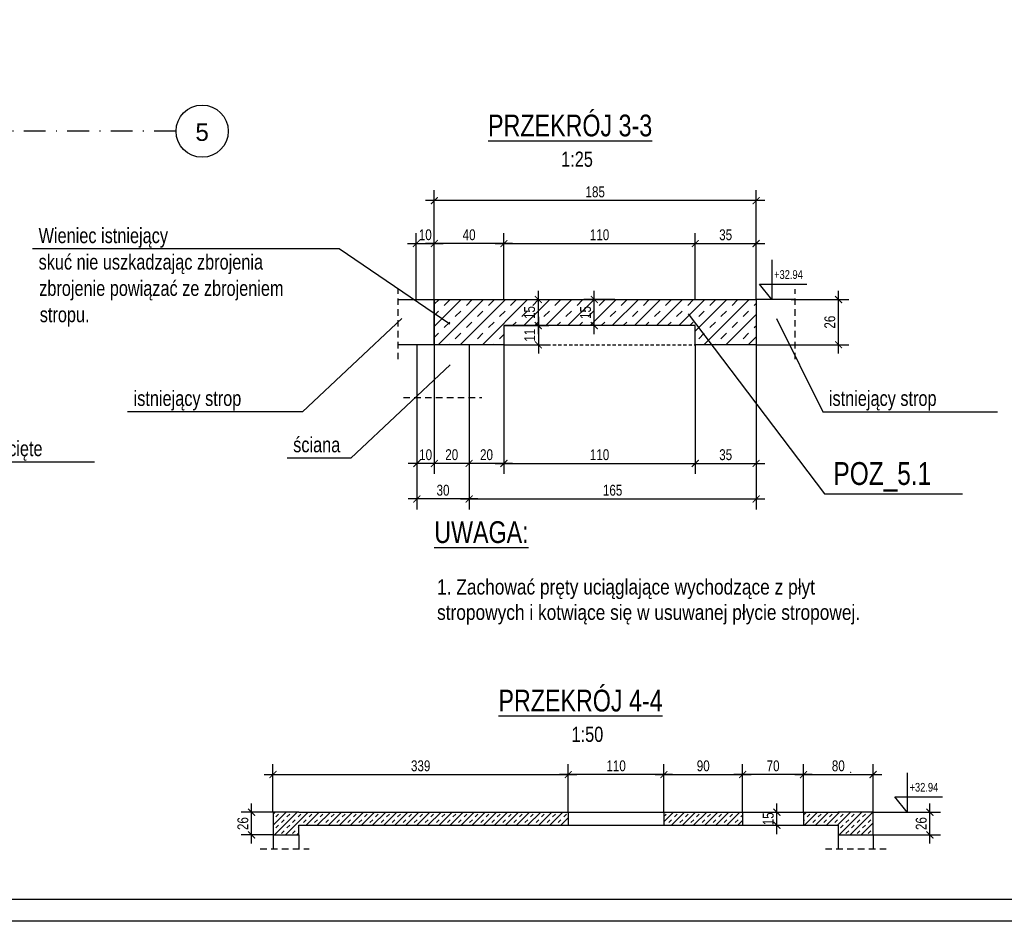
# Model space of a CAD drawing. Header units: metres. Extents: x -1979 to 4221, y -1333 to 1683.
# Tile 11 of 17: x 2374 to 3506, y -1333 to -297. Entities that reach past the tile are written whole.
import ezdxf
from ezdxf.enums import TextEntityAlignment as Align

# ---------------------------------------------------------------- set-up
doc = ezdxf.new("R2010")
doc.units = ezdxf.units.M
doc.header["$LTSCALE"] = 50
doc.header["$MEASUREMENT"] = 0
for name, pattern in [('DASHDOTX2', [1, 0.5, -0.25, 0, -0.25]), ('DO', [1, 0.5, -0.24, 0.02, -0.24]), ('MP', [0.125, 0.075, -0.05])]:
    doc.linetypes.add(name, pattern=pattern)
for name, color, linetype in [('A_osie', 7, 'Continuous'), ('BS_ram', 2, 'Continuous'), ('BS_szr', 1, 'Continuous'), ('BS_txc', 1, 'Continuous'), ('BS_wym', 1, 'Continuous'), ('BZ_lpm', 1, 'MP'), ('BZ_odn', 1, 'Continuous'), ('BZ_osd', 1, 'DO'), ('BZ_szr', 1, 'Continuous'), ('BZ_txc', 1, 'Continuous'), ('BZ_txg', 3, 'Continuous'), ('BZ_txs', 2, 'Continuous'), ('BZ_wym', 1, 'Continuous'), ('k3_projektowany strop', 2, 'Continuous')]:
    doc.layers.add(name, color=color, linetype=linetype)
doc.styles.add('BIKTC', font='bikromsw.shx', dxfattribs={"width": 0.8})
doc.styles.add('BIKTG', font='bikromsw.shx', dxfattribs={"width": 0.85})
doc.styles.add('BIKTS', font='bikromsw.shx', dxfattribs={"width": 0.85})
doc.styles.add('BIKWYM', font='bikromsw.shx', dxfattribs={"width": 0.8})
doc.styles.add('GENERATED_STYLE_1', font='arial.ttf')
doc.dimstyles.new('BS_KP_50', dxfattribs={"dimscale": 0.5, "dimtxt": 25, "dimasz": 16, "dimexe": 24, "dimexo": 0, "dimgap": 0, "dimtad": 0, "dimdec": 1, "dimrnd": 0.5, "dimzin": 9, "dimdsep": 46, "dimtxsty": 'BIKWYM', "dimblk": 'ARCHTICK', "dimblk1": 'ARCHTICK', "dimblk2": 'WYM-KP', "dimcen": 0, "dimdle": 20, "dimclrd": 256, "dimclre": 256, "dimclrt": 7, "dimadec": 0, "dimazin": 0, "dimtfac": 0.033333, "dimtdec": 1, "dimtmove": 0, "dimatfit": 3, "dimldrblk": 'ARCHTICK', "dimfxl": 1, "dimtvp": 0.8, "dimtfillclr": 256, "dimtolj": 1, "dimarcsym": 0})
doc.dimstyles.new('BZ_BGR_50', dxfattribs={"dimscale": 0.5, "dimtxt": 25, "dimasz": 1.666667, "dimexe": 0, "dimexo": 0, "dimgap": 0, "dimtad": 0, "dimdec": 1, "dimrnd": 0.5, "dimzin": 9, "dimdsep": 46, "dimtxsty": 'BIKWYM', "dimblk": 'NONE', "dimcen": 0, "dimse1": 1, "dimse2": 1, "dimclrd": 256, "dimclre": 256, "dimclrt": 7, "dimadec": 0, "dimazin": 0, "dimtfac": 0.033333, "dimtdec": 1, "dimtmove": 0, "dimatfit": 3, "dimldrblk": 'NONE', "dimfxl": 1, "dimtvp": 0.8, "dimtolj": 1, "dimarcsym": 0})
doc.dimstyles.new('BZ_BGR_50_25', dxfattribs={"dimscale": 0.5, "dimtxt": 25, "dimasz": 1.666667, "dimexe": 0, "dimexo": 0, "dimgap": 0, "dimtad": 0, "dimdec": 1, "dimlfac": 0.5, "dimrnd": 0.5, "dimzin": 9, "dimdsep": 46, "dimtxsty": 'BIKWYM', "dimblk": 'NONE', "dimcen": 0, "dimse1": 1, "dimse2": 1, "dimclrd": 256, "dimclre": 256, "dimclrt": 7, "dimadec": 0, "dimazin": 0, "dimtfac": 0.033333, "dimtdec": 1, "dimtmove": 0, "dimatfit": 3, "dimldrblk": 'NONE', "dimfxl": 1, "dimtvp": 0.8, "dimtolj": 1, "dimarcsym": 0})
doc.dimstyles.new('BZ_KP_50_25', dxfattribs={"dimscale": 0.5, "dimtxt": 25, "dimasz": 16, "dimexe": 24, "dimexo": 0, "dimgap": 0, "dimtad": 0, "dimdec": 1, "dimlfac": 0.5, "dimrnd": 0.5, "dimzin": 9, "dimdsep": 46, "dimtxsty": 'BIKWYM', "dimblk": 'ARCHTICK', "dimcen": 0, "dimdle": 20, "dimclrd": 256, "dimclre": 256, "dimclrt": 4, "dimadec": 0, "dimazin": 0, "dimtfac": 0.033333, "dimtdec": 1, "dimtmove": 0, "dimatfit": 3, "dimfxl": 1, "dimtvp": 0.8, "dimtfillclr": 256, "dimtolj": 1, "dimarcsym": 0})
pattern_1 = [(45, (1061.519, -318.588), (-6.36396, 6.36396), []), (45, (1058.337, -315.406), (-6.36396, 6.36396), [4.5, -4.5])]

# ---------------------------------------------------------------- blocks, each defined once
blk = doc.blocks.new('_ArchTick')
at = {"color": 0, "linetype": 'ByBlock', "const_width": 0.15}
blk.add_lwpolyline([(-0.5, -0.5), (0.5, 0.5)], dxfattribs=at)
blk = doc.blocks.new('*D261')
at = {"layer": 'BZ_wym', "lineweight": -2}
for p, q in [((2930.6, -670.2), (2930.6, -818.6)), ((2890.6, -731), (2890.6, -818.6)), ((2940.6, -806.6), (2880.6, -806.6))]:
    blk.add_line(p, q, dxfattribs=at)
at = {"layer": 'DEFPOINTS', "color": 0}
for p in [(2930.6, -670.2), (2890.6, -731), (2890.6, -806.6)]:
    blk.add_point(p, dxfattribs=at)
at = {"layer": 'BZ_wym', "lineweight": -2, "xscale": 8, "yscale": 8, "zscale": 8, "rotation": 180}
blk.add_blockref('_ArchTick', (2890.6, -806.6), dxfattribs=at)
at = {"layer": 'BZ_wym', "lineweight": -2, "xscale": 8, "yscale": 8, "zscale": 8}
blk.add_blockref('_ArchTick', (2930.6, -806.6), dxfattribs=at)
at = {"layer": 'BZ_wym', "color": 4, "insert": (2910.6, -796.6), "char_height": 12.5, "attachment_point": 5, "style": 'BIKWYM'}
blk.add_mtext('\\A1;20', dxfattribs=at)
blk = doc.blocks.new('*D262')
at = {"layer": 'BZ_wym', "lineweight": -2}
for p, q in [((2930.6, -670.2), (2930.6, -818.6)), ((3150.6, -670.2), (3150.6, -818.6)), ((2920.6, -806.6), (3160.6, -806.6))]:
    blk.add_line(p, q, dxfattribs=at)
at = {"layer": 'DEFPOINTS', "color": 0}
for p in [(2930.6, -670.2), (3150.6, -670.2), (3150.6, -806.6)]:
    blk.add_point(p, dxfattribs=at)
at = {"layer": 'BZ_wym', "lineweight": -2, "xscale": 8, "yscale": 8, "zscale": 8, "rotation": 180}
blk.add_blockref('_ArchTick', (2930.6, -806.6), dxfattribs=at)
at = {"layer": 'BZ_wym', "lineweight": -2, "xscale": 8, "yscale": 8, "zscale": 8}
blk.add_blockref('_ArchTick', (3150.6, -806.6), dxfattribs=at)
at = {"layer": 'BZ_wym', "color": 4, "insert": (3040.6, -796.6), "char_height": 12.5, "attachment_point": 5, "style": 'BIKWYM'}
blk.add_mtext('\\A1;110', dxfattribs=at)
blk = doc.blocks.new('*D263')
at = {"layer": 'BZ_wym', "lineweight": -2}
for p, q in [((3150.6, -670.2), (3150.6, -818.6)), ((3220.6, -670.2), (3220.6, -818.6)), ((3140.6, -806.6), (3230.6, -806.6))]:
    blk.add_line(p, q, dxfattribs=at)
at = {"layer": 'DEFPOINTS', "color": 0}
for p in [(3150.6, -670.2), (3220.6, -670.2), (3220.6, -806.6)]:
    blk.add_point(p, dxfattribs=at)
at = {"layer": 'BZ_wym', "lineweight": -2, "xscale": 8, "yscale": 8, "zscale": 8, "rotation": 180}
blk.add_blockref('_ArchTick', (3150.6, -806.6), dxfattribs=at)
at = {"layer": 'BZ_wym', "lineweight": -2, "xscale": 8, "yscale": 8, "zscale": 8}
blk.add_blockref('_ArchTick', (3220.6, -806.6), dxfattribs=at)
at = {"layer": 'BZ_wym', "color": 4, "insert": (3185.6, -796.6), "char_height": 12.5, "attachment_point": 5, "style": 'BIKWYM'}
blk.add_mtext('\\A1;35', dxfattribs=at)
blk = doc.blocks.new('*D264')
at = {"layer": 'BZ_wym', "lineweight": -2}
for p, q in [((3034.5, -658.2), (3034.5, -608.2)), ((3058.3, -618.2), (3022.5, -618.2)), ((3058.3, -648.2), (3022.5, -648.2))]:
    blk.add_line(p, q, dxfattribs=at)
at = {"layer": 'DEFPOINTS', "color": 0}
for p in [(3034.5, -618.2), (3058.3, -618.2), (3058.3, -648.2)]:
    blk.add_point(p, dxfattribs=at)
at = {"layer": 'BZ_wym', "lineweight": -2, "xscale": 8, "yscale": 8, "zscale": 8}
for p, rotation in [((3034.5, -618.2), 90), ((3034.5, -648.2), 270)]:
    blk.add_blockref('_ArchTick', p, dxfattribs=dict(at, rotation=rotation))
at = {"layer": 'BZ_wym', "color": 4, "insert": (3024.5, -633.2), "char_height": 12.5, "attachment_point": 5, "rotation": 90, "style": 'BIKWYM'}
blk.add_mtext('\\A1;15', dxfattribs=at)
blk = doc.blocks.new('*D265')
at = {"layer": 'BZ_wym', "lineweight": -2}
for p, q in [((3315.4, -680.2), (3315.4, -608.2)), ((3261, -618.2), (3327.4, -618.2)), ((3265.5, -670.2), (3327.4, -670.2))]:
    blk.add_line(p, q, dxfattribs=at)
at = {"layer": 'DEFPOINTS', "color": 0}
for p in [(3261, -618.2), (3315.4, -618.2), (3265.5, -670.2)]:
    blk.add_point(p, dxfattribs=at)
at = {"layer": 'BZ_wym', "lineweight": -2, "xscale": 8, "yscale": 8, "zscale": 8}
for p, rotation in [((3315.4, -618.2), 90), ((3315.4, -670.2), 270)]:
    blk.add_blockref('_ArchTick', p, dxfattribs=dict(at, rotation=rotation))
at = {"layer": 'BZ_wym', "color": 4, "insert": (3305.4, -644.2), "char_height": 12.5, "attachment_point": 5, "rotation": 90, "style": 'BIKWYM'}
blk.add_mtext('\\A1;26', dxfattribs=at)
blk = doc.blocks.new('*D266')
at = {"layer": 'BZ_wym', "lineweight": -2}
for p, q in [((2850.6, -670.2), (2850.6, -818.6)), ((2890.6, -731), (2890.6, -818.6)), ((2900.6, -806.6), (2840.6, -806.6))]:
    blk.add_line(p, q, dxfattribs=at)
at = {"layer": 'DEFPOINTS', "color": 0}
for p in [(2850.6, -670.2), (2890.6, -731), (2850.6, -806.6)]:
    blk.add_point(p, dxfattribs=at)
at = {"layer": 'BZ_wym', "lineweight": -2, "xscale": 8, "yscale": 8, "zscale": 8, "rotation": 180}
blk.add_blockref('_ArchTick', (2850.6, -806.6), dxfattribs=at)
at = {"layer": 'BZ_wym', "lineweight": -2, "xscale": 8, "yscale": 8, "zscale": 8}
blk.add_blockref('_ArchTick', (2890.6, -806.6), dxfattribs=at)
at = {"layer": 'BZ_wym', "color": 4, "insert": (2870.6, -796.6), "char_height": 12.5, "attachment_point": 5, "style": 'BIKWYM'}
blk.add_mtext('\\A1;20', dxfattribs=at)
blk = doc.blocks.new('*D267')
at = {"layer": 'BZ_wym', "lineweight": -2}
for p, q in [((2829.8, -618.2), (2829.8, -541.9)), ((2850.6, -618.2), (2850.6, -541.9)), ((2819.8, -553.9), (2860.6, -553.9))]:
    blk.add_line(p, q, dxfattribs=at)
at = {"layer": 'DEFPOINTS', "color": 0}
for p in [(2850.6, -553.9), (2829.8, -618.2), (2850.6, -618.2)]:
    blk.add_point(p, dxfattribs=at)
at = {"layer": 'BZ_wym', "lineweight": -2, "xscale": 8, "yscale": 8, "zscale": 8, "rotation": 180}
blk.add_blockref('_ArchTick', (2829.8, -553.9), dxfattribs=at)
at = {"layer": 'BZ_wym', "lineweight": -2, "xscale": 8, "yscale": 8, "zscale": 8}
blk.add_blockref('_ArchTick', (2850.6, -553.9), dxfattribs=at)
at = {"layer": 'BZ_wym', "color": 4, "insert": (2840.2, -543.9), "char_height": 12.5, "attachment_point": 5, "style": 'BIKWYM'}
blk.add_mtext('\\A1;10', dxfattribs=at)
blk = doc.blocks.new('*D268')
at = {"layer": 'BZ_wym', "lineweight": -2}
for p, q in [((2850.6, -618.2), (2850.6, -541.9)), ((2930.6, -618.2), (2930.6, -541.9)), ((2940.6, -553.9), (2840.6, -553.9))]:
    blk.add_line(p, q, dxfattribs=at)
at = {"layer": 'DEFPOINTS', "color": 0}
for p in [(2850.6, -553.9), (2850.6, -618.2), (2930.6, -618.2)]:
    blk.add_point(p, dxfattribs=at)
at = {"layer": 'BZ_wym', "lineweight": -2, "xscale": 8, "yscale": 8, "zscale": 8, "rotation": 180}
blk.add_blockref('_ArchTick', (2850.6, -553.9), dxfattribs=at)
at = {"layer": 'BZ_wym', "lineweight": -2, "xscale": 8, "yscale": 8, "zscale": 8}
blk.add_blockref('_ArchTick', (2930.6, -553.9), dxfattribs=at)
at = {"layer": 'BZ_wym', "color": 4, "insert": (2890.6, -543.9), "char_height": 12.5, "attachment_point": 5, "style": 'BIKWYM'}
blk.add_mtext('\\A1;40', dxfattribs=at)
blk = doc.blocks.new('*D269')
at = {"layer": 'BZ_wym', "lineweight": -2}
for p, q in [((2930.6, -618.2), (2930.6, -541.9)), ((3150.6, -618.2), (3150.6, -541.9)), ((2920.6, -553.9), (3160.6, -553.9))]:
    blk.add_line(p, q, dxfattribs=at)
at = {"layer": 'DEFPOINTS', "color": 0}
for p in [(3150.6, -553.9), (2930.6, -618.2), (3150.6, -618.2)]:
    blk.add_point(p, dxfattribs=at)
at = {"layer": 'BZ_wym', "lineweight": -2, "xscale": 8, "yscale": 8, "zscale": 8, "rotation": 180}
blk.add_blockref('_ArchTick', (2930.6, -553.9), dxfattribs=at)
at = {"layer": 'BZ_wym', "lineweight": -2, "xscale": 8, "yscale": 8, "zscale": 8}
blk.add_blockref('_ArchTick', (3150.6, -553.9), dxfattribs=at)
at = {"layer": 'BZ_wym', "color": 4, "insert": (3040.6, -543.9), "char_height": 12.5, "attachment_point": 5, "style": 'BIKWYM'}
blk.add_mtext('\\A1;110', dxfattribs=at)
blk = doc.blocks.new('*D270')
at = {"layer": 'BZ_wym', "lineweight": -2}
for p, q in [((3150.6, -618.2), (3150.6, -541.9)), ((3220.6, -618.2), (3220.6, -541.9)), ((3140.6, -553.9), (3230.6, -553.9))]:
    blk.add_line(p, q, dxfattribs=at)
at = {"layer": 'DEFPOINTS', "color": 0}
for p in [(3220.6, -553.9), (3150.6, -618.2), (3220.6, -618.2)]:
    blk.add_point(p, dxfattribs=at)
at = {"layer": 'BZ_wym', "lineweight": -2, "xscale": 8, "yscale": 8, "zscale": 8, "rotation": 180}
blk.add_blockref('_ArchTick', (3150.6, -553.9), dxfattribs=at)
at = {"layer": 'BZ_wym', "lineweight": -2, "xscale": 8, "yscale": 8, "zscale": 8}
blk.add_blockref('_ArchTick', (3220.6, -553.9), dxfattribs=at)
at = {"layer": 'BZ_wym', "color": 4, "insert": (3185.6, -543.9), "char_height": 12.5, "attachment_point": 5, "style": 'BIKWYM'}
blk.add_mtext('\\A1;35', dxfattribs=at)
blk = doc.blocks.new('*D271')
at = {"layer": 'BZ_wym', "lineweight": -2}
for p, q in [((2830.6, -731), (2830.6, -818.6)), ((2850.6, -731), (2850.6, -818.6)), ((2860.6, -806.6), (2820.6, -806.6))]:
    blk.add_line(p, q, dxfattribs=at)
at = {"layer": 'DEFPOINTS', "color": 0}
for p in [(2830.6, -731), (2850.6, -731), (2830.6, -806.6)]:
    blk.add_point(p, dxfattribs=at)
at = {"layer": 'BZ_wym', "lineweight": -2, "xscale": 8, "yscale": 8, "zscale": 8, "rotation": 180}
blk.add_blockref('_ArchTick', (2830.6, -806.6), dxfattribs=at)
at = {"layer": 'BZ_wym', "lineweight": -2, "xscale": 8, "yscale": 8, "zscale": 8}
blk.add_blockref('_ArchTick', (2850.6, -806.6), dxfattribs=at)
at = {"layer": 'BZ_wym', "color": 4, "insert": (2840.6, -796.6), "char_height": 12.5, "attachment_point": 5, "style": 'BIKWYM'}
blk.add_mtext('\\A1;10', dxfattribs=at)
blk = doc.blocks.new('*D272')
at = {"layer": 'BZ_wym', "lineweight": -2}
for p, q in [((2830.6, -731), (2830.6, -859.4)), ((2890.6, -731), (2890.6, -859.4)), ((2900.6, -847.4), (2820.6, -847.4))]:
    blk.add_line(p, q, dxfattribs=at)
at = {"layer": 'DEFPOINTS', "color": 0}
for p in [(2830.6, -731), (2890.6, -731), (2830.6, -847.4)]:
    blk.add_point(p, dxfattribs=at)
at = {"layer": 'BZ_wym', "lineweight": -2, "xscale": 8, "yscale": 8, "zscale": 8, "rotation": 180}
blk.add_blockref('_ArchTick', (2830.6, -847.4), dxfattribs=at)
at = {"layer": 'BZ_wym', "lineweight": -2, "xscale": 8, "yscale": 8, "zscale": 8}
blk.add_blockref('_ArchTick', (2890.6, -847.4), dxfattribs=at)
at = {"layer": 'BZ_wym', "color": 4, "insert": (2860.6, -837.4), "char_height": 12.5, "attachment_point": 5, "style": 'BIKWYM'}
blk.add_mtext('\\A1;30', dxfattribs=at)
blk = doc.blocks.new('*D273')
at = {"layer": 'BZ_wym', "lineweight": -2}
for p, q in [((3220.6, -670.2), (3220.6, -859.4)), ((2890.6, -731), (2890.6, -859.4)), ((2880.6, -847.4), (3230.6, -847.4))]:
    blk.add_line(p, q, dxfattribs=at)
at = {"layer": 'DEFPOINTS', "color": 0}
for p in [(3220.6, -670.2), (2890.6, -731), (3220.6, -847.4)]:
    blk.add_point(p, dxfattribs=at)
at = {"layer": 'BZ_wym', "lineweight": -2, "xscale": 8, "yscale": 8, "zscale": 8, "rotation": 180}
blk.add_blockref('_ArchTick', (2890.6, -847.4), dxfattribs=at)
at = {"layer": 'BZ_wym', "lineweight": -2, "xscale": 8, "yscale": 8, "zscale": 8}
blk.add_blockref('_ArchTick', (3220.6, -847.4), dxfattribs=at)
at = {"layer": 'BZ_wym', "color": 4, "insert": (3055.6, -837.4), "char_height": 12.5, "attachment_point": 5, "style": 'BIKWYM'}
blk.add_mtext('\\A1;165', dxfattribs=at)
blk = doc.blocks.new('*D274')
at = {"layer": 'BZ_wym', "lineweight": -2}
for p, q in [((2850.6, -618.2), (2850.6, -492.6)), ((3220.6, -618.2), (3220.6, -492.6)), ((3230.6, -504.6), (2840.6, -504.6))]:
    blk.add_line(p, q, dxfattribs=at)
at = {"layer": 'DEFPOINTS', "color": 0}
for p in [(2850.6, -504.6), (2850.6, -618.2), (3220.6, -618.2)]:
    blk.add_point(p, dxfattribs=at)
at = {"layer": 'BZ_wym', "lineweight": -2, "xscale": 8, "yscale": 8, "zscale": 8, "rotation": 180}
blk.add_blockref('_ArchTick', (2850.6, -504.6), dxfattribs=at)
at = {"layer": 'BZ_wym', "lineweight": -2, "xscale": 8, "yscale": 8, "zscale": 8}
blk.add_blockref('_ArchTick', (3220.6, -504.6), dxfattribs=at)
at = {"layer": 'BZ_wym', "color": 4, "insert": (3035.6, -494.6), "char_height": 12.5, "attachment_point": 5, "style": 'BIKWYM'}
blk.add_mtext('\\A1;185', dxfattribs=at)
blk = doc.blocks.new('*D275')
at = {"layer": 'BZ_wym', "lineweight": -2}
for p, q in [((2970.2, -638.2), (2970.2, -680.2)), ((2930.6, -648.2), (2982.2, -648.2)), ((2930.6, -670.2), (2982.2, -670.2))]:
    blk.add_line(p, q, dxfattribs=at)
at = {"layer": 'DEFPOINTS', "color": 0}
for p in [(2930.6, -648.2), (2930.6, -670.2), (2970.2, -670.2)]:
    blk.add_point(p, dxfattribs=at)
at = {"layer": 'BZ_wym', "lineweight": -2, "xscale": 8, "yscale": 8, "zscale": 8}
for p, rotation in [((2970.2, -648.2), 90), ((2970.2, -670.2), 270)]:
    blk.add_blockref('_ArchTick', p, dxfattribs=dict(at, rotation=rotation))
at = {"layer": 'BZ_wym', "color": 4, "insert": (2960.2, -659.2), "char_height": 12.5, "attachment_point": 5, "rotation": 90, "style": 'BIKWYM'}
blk.add_mtext('\\A1;11', dxfattribs=at)
blk = doc.blocks.new('*D276')
at = {"layer": 'BZ_wym', "lineweight": -2}
for p, q in [((2970.2, -658.2), (2970.2, -608.2)), ((2945.5, -618.2), (2982.2, -618.2)), ((2930.6, -648.2), (2982.2, -648.2))]:
    blk.add_line(p, q, dxfattribs=at)
at = {"layer": 'DEFPOINTS', "color": 0}
for p in [(2945.5, -618.2), (2970.2, -618.2), (2930.6, -648.2)]:
    blk.add_point(p, dxfattribs=at)
at = {"layer": 'BZ_wym', "lineweight": -2, "xscale": 8, "yscale": 8, "zscale": 8}
for p, rotation in [((2970.2, -618.2), 90), ((2970.2, -648.2), 270)]:
    blk.add_blockref('_ArchTick', p, dxfattribs=dict(at, rotation=rotation))
at = {"layer": 'BZ_wym', "color": 4, "insert": (2960.2, -633.2), "char_height": 12.5, "attachment_point": 5, "rotation": 90, "style": 'BIKWYM'}
blk.add_mtext('\\A1;15', dxfattribs=at)
blk = doc.blocks.new('_None')
blk = doc.blocks.new('*D344')
at = {"layer": 'BS_wym', "lineweight": -2}
for p, q in [((2640.5, -1243.4), (2640.5, -1197.4)), ((2665.1, -1207.4), (2628.5, -1207.4)), ((2665.1, -1233.4), (2628.5, -1233.4))]:
    blk.add_line(p, q, dxfattribs=at)
at = {"layer": 'DEFPOINTS', "color": 0}
for p in [(2640.5, -1207.4), (2665.1, -1207.4), (2665.1, -1233.4)]:
    blk.add_point(p, dxfattribs=at)
at = {"layer": 'BS_wym', "lineweight": -2, "xscale": 8, "yscale": 8, "zscale": 8}
for p, rotation in [((2640.5, -1207.4), 90), ((2640.5, -1233.4), 270)]:
    blk.add_blockref('_ArchTick', p, dxfattribs=dict(at, rotation=rotation))
at = {"layer": 'BS_wym', "color": 7, "insert": (2630.5, -1220.4), "char_height": 12.5, "attachment_point": 5, "rotation": 90, "style": 'BIKWYM'}
blk.add_mtext('\\A1;26', dxfattribs=at)
blk = doc.blocks.new('WYM-KP')
blk.add_hatch(color=256).paths.add_polyline_path([(-3, 0, 1), (3, 0, 1)])
blk.add_circle((0, 0), 3)
blk = doc.blocks.new('*D345')
at = {"layer": 'BS_wym', "lineweight": -2}
for p, q in [((2665.1, -1207.4), (2665.1, -1152.1)), ((3004.6, -1207.4), (3004.6, -1152.1)), ((2655.1, -1164.1), (3014.6, -1164.1))]:
    blk.add_line(p, q, dxfattribs=at)
at = {"layer": 'DEFPOINTS', "color": 0}
for p in [(3004.6, -1164.1), (2665.1, -1207.4), (3004.6, -1207.4)]:
    blk.add_point(p, dxfattribs=at)
at = {"layer": 'BS_wym', "lineweight": -2, "xscale": 8, "yscale": 8, "zscale": 8, "rotation": 180}
blk.add_blockref('_ArchTick', (2665.1, -1164.1), dxfattribs=at)
at = {"layer": 'BS_wym', "lineweight": -2, "xscale": 8, "yscale": 8, "zscale": 8}
blk.add_blockref('_ArchTick', (3004.6, -1164.1), dxfattribs=at)
at = {"layer": 'BS_wym', "color": 7, "insert": (2834.9, -1154.1), "char_height": 12.5, "attachment_point": 5, "style": 'BIKWYM'}
blk.add_mtext('\\A1;339', dxfattribs=at)
blk = doc.blocks.new('*D346')
at = {"layer": 'BS_wym', "lineweight": -2}
for p, q in [((3004.6, -1207.4), (3004.6, -1152.1)), ((3114.6, -1207.4), (3114.6, -1152.1)), ((3124.6, -1164.1), (2994.6, -1164.1))]:
    blk.add_line(p, q, dxfattribs=at)
at = {"layer": 'DEFPOINTS', "color": 0}
for p in [(3004.6, -1164.1), (3004.6, -1207.4), (3114.6, -1207.4)]:
    blk.add_point(p, dxfattribs=at)
at = {"layer": 'BS_wym', "lineweight": -2, "xscale": 8, "yscale": 8, "zscale": 8, "rotation": 180}
blk.add_blockref('_ArchTick', (3004.6, -1164.1), dxfattribs=at)
at = {"layer": 'BS_wym', "lineweight": -2, "xscale": 8, "yscale": 8, "zscale": 8}
blk.add_blockref('_ArchTick', (3114.6, -1164.1), dxfattribs=at)
at = {"layer": 'BS_wym', "color": 7, "insert": (3059.6, -1154.1), "char_height": 12.5, "attachment_point": 5, "style": 'BIKWYM'}
blk.add_mtext('\\A1;110', dxfattribs=at)
blk = doc.blocks.new('*D347')
at = {"layer": 'BS_wym', "lineweight": -2}
for p, q in [((3114.6, -1207.4), (3114.6, -1152.1)), ((3205.1, -1207.4), (3205.1, -1152.1)), ((3104.6, -1164.1), (3215.1, -1164.1))]:
    blk.add_line(p, q, dxfattribs=at)
at = {"layer": 'DEFPOINTS', "color": 0}
for p in [(3205.1, -1164.1), (3114.6, -1207.4), (3205.1, -1207.4)]:
    blk.add_point(p, dxfattribs=at)
at = {"layer": 'BS_wym', "lineweight": -2, "xscale": 8, "yscale": 8, "zscale": 8, "rotation": 180}
blk.add_blockref('_ArchTick', (3114.6, -1164.1), dxfattribs=at)
at = {"layer": 'BS_wym', "lineweight": -2, "xscale": 8, "yscale": 8, "zscale": 8}
blk.add_blockref('_ArchTick', (3205.1, -1164.1), dxfattribs=at)
at = {"layer": 'BS_wym', "color": 7, "insert": (3159.8, -1154.1), "char_height": 12.5, "attachment_point": 5, "style": 'BIKWYM'}
blk.add_mtext('\\A1;90', dxfattribs=at)
blk = doc.blocks.new('*D348')
at = {"layer": 'BS_wym', "lineweight": -2}
for p, q in [((3205.1, -1207.4), (3205.1, -1152.1)), ((3275.1, -1207.4), (3275.1, -1152.1)), ((3285.1, -1164.1), (3195.1, -1164.1))]:
    blk.add_line(p, q, dxfattribs=at)
at = {"layer": 'DEFPOINTS', "color": 0}
for p in [(3205.1, -1164.1), (3205.1, -1207.4), (3275.1, -1207.4)]:
    blk.add_point(p, dxfattribs=at)
at = {"layer": 'BS_wym', "lineweight": -2, "xscale": 8, "yscale": 8, "zscale": 8, "rotation": 180}
blk.add_blockref('_ArchTick', (3205.1, -1164.1), dxfattribs=at)
at = {"layer": 'BS_wym', "lineweight": -2, "xscale": 8, "yscale": 8, "zscale": 8}
blk.add_blockref('_ArchTick', (3275.1, -1164.1), dxfattribs=at)
at = {"layer": 'BS_wym', "color": 7, "insert": (3240.1, -1154.1), "char_height": 12.5, "attachment_point": 5, "style": 'BIKWYM'}
blk.add_mtext('\\A1;70', dxfattribs=at)
blk = doc.blocks.new('*D349')
at = {"layer": 'BS_wym', "lineweight": -2}
for p, q in [((3275.1, -1207.4), (3275.1, -1152.1)), ((3355.1, -1207.4), (3355.1, -1152.1)), ((3265.1, -1164.1), (3365.1, -1164.1))]:
    blk.add_line(p, q, dxfattribs=at)
at = {"layer": 'DEFPOINTS', "color": 0}
for p in [(3355.1, -1164.1), (3275.1, -1207.4), (3355.1, -1207.4)]:
    blk.add_point(p, dxfattribs=at)
at = {"layer": 'BS_wym', "lineweight": -2, "xscale": 8, "yscale": 8, "zscale": 8, "rotation": 180}
blk.add_blockref('_ArchTick', (3275.1, -1164.1), dxfattribs=at)
at = {"layer": 'BS_wym', "lineweight": -2, "xscale": 8, "yscale": 8, "zscale": 8}
blk.add_blockref('_ArchTick', (3355.1, -1164.1), dxfattribs=at)
at = {"layer": 'BS_wym', "color": 7, "insert": (3315.1, -1154.1), "char_height": 12.5, "attachment_point": 5, "style": 'BIKWYM'}
blk.add_mtext('\\A1;80', dxfattribs=at)
blk = doc.blocks.new('*D350')
at = {"layer": 'BS_wym', "lineweight": -2}
for p, q in [((3420.5, -1243.4), (3420.5, -1197.4)), ((3355.1, -1207.4), (3432.5, -1207.4)), ((3355.1, -1233.4), (3432.5, -1233.4))]:
    blk.add_line(p, q, dxfattribs=at)
at = {"layer": 'DEFPOINTS', "color": 0}
for p in [(3355.1, -1207.4), (3420.5, -1207.4), (3355.1, -1233.4)]:
    blk.add_point(p, dxfattribs=at)
at = {"layer": 'BS_wym', "lineweight": -2, "xscale": 8, "yscale": 8, "zscale": 8}
for p, rotation in [((3420.5, -1207.4), 90), ((3420.5, -1233.4), 270)]:
    blk.add_blockref('_ArchTick', p, dxfattribs=dict(at, rotation=rotation))
at = {"layer": 'BS_wym', "color": 7, "insert": (3410.5, -1220.4), "char_height": 12.5, "attachment_point": 5, "rotation": 90, "style": 'BIKWYM'}
blk.add_mtext('\\A1;26', dxfattribs=at)
blk = doc.blocks.new('*D351')
at = {"layer": 'BS_wym', "lineweight": -2}
for p, q in [((3244.6, -1232.4), (3244.6, -1197.4)), ((3219.6, -1207.4), (3256.6, -1207.4)), ((3219.8, -1222.4), (3256.6, -1222.4))]:
    blk.add_line(p, q, dxfattribs=at)
at = {"layer": 'DEFPOINTS', "color": 0}
for p in [(3219.6, -1207.4), (3244.6, -1207.4), (3219.8, -1222.4)]:
    blk.add_point(p, dxfattribs=at)
at = {"layer": 'BS_wym', "lineweight": -2, "xscale": 8, "yscale": 8, "zscale": 8}
for p, rotation in [((3244.6, -1207.4), 90), ((3244.6, -1222.4), 270)]:
    blk.add_blockref('_ArchTick', p, dxfattribs=dict(at, rotation=rotation))
at = {"layer": 'BS_wym', "color": 7, "insert": (3234.6, -1214.9), "char_height": 12.5, "attachment_point": 5, "rotation": 90, "style": 'BIKWYM'}
blk.add_mtext('\\A1;15', dxfattribs=at)

msp = doc.modelspace()

# ---------------------------------------------------------------- hatches: boundary and pattern name
at = {"layer": 'BS_szr'}
h = msp.add_hatch(dxfattribs=at)
h.set_pattern_fill('BIK_ZELBET', color=256, scale=45, angle=45, style=0, pattern_type=2)
h.set_pattern_definition(pattern_1)
h.paths.add_polyline_path([(3004.614, -1222.373), (3004.614, -1207.373), (2694.783, -1207.373), (2665.114, -1207.373), (2665.114, -1233.373), (2694.783, -1233.373), (2694.783, -1222.373)])
h = msp.add_hatch(dxfattribs=at)
h.set_pattern_fill('BIK_ZELBET', color=256, scale=45, angle=45, style=0, pattern_type=2)
h.set_pattern_definition(pattern_1)
h.paths.add_polyline_path([(3114.614, -1207.373), (3114.614, -1222.373), (3205.062, -1222.373), (3205.062, -1207.373)])
h = msp.add_hatch(dxfattribs=at)
h.set_pattern_fill('BIK_ZELBET', color=256, scale=45, angle=45, style=0, pattern_type=2)
h.set_pattern_definition(pattern_1)
h.paths.add_polyline_path([(3355.114, -1233.373), (3355.114, -1207.373), (3314.914, -1207.373), (3275.062, -1207.373), (3275.062, -1222.373), (3314.914, -1222.373), (3314.914, -1233.373)])
at = {"layer": 'BZ_szr'}
h = msp.add_hatch(dxfattribs=at)
h.set_pattern_fill('BIK_ZELBET', color=256, scale=90, angle=45, style=0, pattern_type=2)
h.set_pattern_definition([(45, (4039.273, 310.394), (-12.72792, 12.72792), []), (45, (4032.91, 316.758), (-12.72792, 12.72792), [9, -9])])
h.paths.add_polyline_path([(2850.593, -670.232), (2850.593, -618.232), (3220.593, -618.232), (3220.593, -670.232), (3150.593, -670.232), (3150.593, -648.232), (2930.593, -648.232), (2930.593, -670.232)])
h.paths.add_polyline_path([(3015.124, -643.738), (3015.124, -622.726), (3033.874, -622.726), (3033.874, -643.738)], flags=24)

# ---------------------------------------------------------------- linework, layer by layer
at = {"layer": 'A_osie', "color": 18, "linetype": 'DASHDOTX2', "lineweight": 5}
msp.add_point((3329.434, -1161.468), dxfattribs=at)
msp.add_point((3329.434, -1161.468), dxfattribs=at)
at = {"layer": 'BS_ram', "color": 1}
msp.add_lwpolyline([(-1979.273, -1332.668), (-1979.273, 1637.332), (4220.727, 1637.332), (4220.727, -1332.668)], close=True, dxfattribs=at)
at = {"layer": 'BS_ram'}
msp.add_lwpolyline([(-1829.273, -1307.668), (-1829.273, 1612.332), (4195.727, 1612.332), (4195.727, -1307.668)], close=True, dxfattribs=at)
at = {"layer": 'BS_txc'}
for p, q in [((3004.614, -1207.373), (3114.614, -1207.373, 2386.199)), ((3205.062, -1207.373), (3275.062, -1207.373, 2271.199)), ((3355.114, -1207.373), (3405.114, -1207.373)), ((3004.614, -1222.373), (3114.614, -1222.373)), ((3205.062, -1222.373), (3275.062, -1222.373, 2271.199)), ((2665.114, -1233.373), (2665.114, -1249.418)), ((2694.783, -1233.373), (2694.783, -1249.418)), ((3314.914, -1233.373), (3314.914, -1249.418)), ((3355.114, -1233.373), (3355.114, -1249.418))]:
    msp.add_line(p, q, dxfattribs=at)
at = {"layer": 'BZ_lpm', "ltscale": 2}
for p, q in [((2809.054, -686.857), (2809.054, -606.271)), ((3265.471, -686.857), (3265.471, -606.271)), ((2814.986, -730.963), (2905.11, -730.963))]:
    msp.add_line(p, q, dxfattribs=at)
at = {"layer": 'BZ_lpm'}
msp.add_line((2930.593, -670.232), (3150.593, -670.232), dxfattribs=at)
at = {"layer": 'BZ_lpm', "color": 253, "linetype": 'Continuous'}
for points in [[(2809.054, -618.232), (2850.593, -618.232), (2850.593, -670.232), (2809.054, -670.232)], [(3265.471, -618.232), (3220.593, -618.232), (3220.593, -670.232), (3265.471, -670.232)]]:
    msp.add_lwpolyline(points, dxfattribs=at)
at = {"layer": 'BZ_lpm', "ltscale": 2}
for points in [[(2650.443, -1249.418), (2706.549, -1249.418)], [(3300.243, -1249.418), (3372.716, -1249.418)]]:
    msp.add_lwpolyline(points, dxfattribs=at)
at = {"layer": 'BZ_osd'}
msp.add_line((2553.595, -424.773), (-1590.424, -424.773), dxfattribs=at)
at = {"layer": 'BZ_osd', "color": 7, "linetype": 'Continuous'}
msp.add_circle((2583.595, -424.773), 30, dxfattribs=at)
at = {"layer": 'BZ_txc', "color": 7}
for points in [[(3238.561, -572.768), (3238.561, -618.232), (3224.376, -600.534), (3278.991, -600.534)], [(3394.303, -1161.909), (3394.303, -1207.373), (3380.118, -1189.674), (3434.733, -1189.674)]]:
    msp.add_lwpolyline(points, dxfattribs=at)
at = {"layer": 'k3_projektowany strop'}
for p, q in [((2830.593, -618.232), (2850.593, -618.232)), ((2830.593, -670.232), (2830.593, -730.963)), ((2890.593, -670.232), (2890.593, -730.963)), ((3004.614, -1207.373, 2386.199), (3004.614, -1222.373, 2386.199)), ((3114.614, -1207.373, 2386.199), (3114.614, -1222.373, 2386.199)), ((3205.062, -1207.373, 2271.199), (3205.062, -1222.373, 2271.199)), ((3275.062, -1207.373, 2271.199), (3275.062, -1222.373, 2271.199))]:
    msp.add_line(p, q, dxfattribs=at)
for points in [[(2850.593, -670.232), (2850.593, -618.232), (3220.593, -618.232), (3220.593, -670.232), (3150.593, -670.232), (3150.593, -648.232), (2930.593, -648.232), (2930.593, -670.232), (2850.593, -670.232)], [(2694.783, -1207.373), (2665.114, -1207.373), (2665.114, -1233.373)], [(2694.783, -1207.373), (3004.614, -1207.373)], [(3114.614, -1207.373), (3205.062, -1207.373)], [(3275.062, -1207.373), (3314.914, -1207.373)], [(3314.914, -1233.373), (3355.114, -1233.373), (3355.114, -1207.373), (3314.914, -1207.373)], [(2665.114, -1233.373), (2694.783, -1233.373), (2694.783, -1222.373)], [(2694.783, -1222.373), (3004.614, -1222.373)], [(3114.614, -1222.373), (3205.062, -1222.373)], [(3275.062, -1222.373), (3314.914, -1222.373)], [(3314.914, -1222.373), (3314.914, -1233.373)]]:
    msp.add_lwpolyline(points, dxfattribs=at)

# ---------------------------------------------------------------- texts
at = {"layer": 'BZ_osd', "color": 7, "linetype": 'Continuous', "style": 'GENERATED_STYLE_1'}
msp.add_attdef('5', text='1', height=20, dxfattribs=at).set_placement((2583.595, -425.916), align=Align.MIDDLE_CENTER)
at = {"layer": 'BZ_txc', "color": 7, "style": 'BIKTC', "width": 0.8}
for p in [(3241.284, -594.527), (3397.026, -1183.668)]:
    msp.add_text('+32.94', height=10, dxfattribs=at).set_placement(p)
at = {"layer": 'BZ_txg', "style": 'BIKTG', "width": 0.8}
for s, p in [('%%uPRZEKRÓJ 3-3', (2912.386, -430.734)), ('%%uUWAGA:', (2850.557, -898.013)), ('%%uPRZEKRÓJ 4-4', (2924.328, -1091.575))]:
    msp.add_text(s, height=25, dxfattribs=at).set_placement(p)
at = {"layer": 'BZ_txs', "style": 'BIKTS', "width": 0.8}
for s, p in [('1:25', (2996.475, -465.707)), ('Wieniec istniejący', (2395.594, -553.419)), ('skuć nie uszkadzając zbrojenia', (2395.594, -583.774)), ('zbrojenie powiązać ze zbrojeniem', (2396.261, -614.009)), ('stropu.', (2396.928, -644.244)), ('istniejący strop', (2504.844, -740.482)), ('istniejący strop', (3304.273, -740.482)), ('Strzemiona 4-cięte', (2244.053, -798.176)), ('ściana', (2688.331, -793.753)), ('1:50', (3008.417, -1126.548))]:
    msp.add_text(s, height=17.5, dxfattribs=at).set_placement(p)
at = {"layer": 'BZ_txs', "color": 3, "style": 'BIKTS', "width": 0.8}
msp.add_text('POZ_5.1', height=26.25, dxfattribs=at).set_placement((3309.554, -831.276))
at = {"layer": 'BZ_txs', "insert": (2853.762, -939.696), "char_height": 17.5, "width": 489.65219, "attachment_point": 1, "style": 'BIKTS'}
msp.add_mtext('1. Zachować pręty uciąglające wychodzące z płyt stropowych i kotwiące się w usuwanej płycie stropowej.', dxfattribs=at)

# ---------------------------------------------------------------- dimensions: what is measured, and where the dimension line sits
at = {"layer": 'BS_wym'}
for base, p1, p2, picture, middle in [((3004.61387354, -1164.110155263), (2665.113873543, -1207.373114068), (3004.61387354, -1207.373114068), '*D345', (2834.863873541, -1154.110155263)), ((3004.614, -1164.11), (3114.614, -1207.373), (3004.614, -1207.373), '*D346', (3059.614, -1154.11)), ((3205.062, -1164.11), (3114.614, -1207.373), (3205.062, -1207.373), '*D347', (3159.838, -1154.11)), ((3205.062, -1164.11), (3275.062, -1207.373), (3205.062, -1207.373), '*D348', (3240.062, -1154.11)), ((3355.114, -1164.11), (3275.062, -1207.373), (3355.114, -1207.373), '*D349', (3315.088, -1154.11))]:
    dim = msp.add_linear_dim(base=base, p1=p1, p2=p2, dimstyle='BS_KP_50', override={"dimdec": 0, "dimrnd": 1, "dimatfit": 1}, dxfattribs=at)
    dim.commit()
    dim.dimension.update_dxf_attribs({"geometry": picture, "text_midpoint": middle})
for base, p1, p2, picture, middle in [((2640.529, -1207.373), (2665.114, -1233.373), (2665.114, -1207.373), '*D344', (2630.529, -1220.373)), ((3244.618, -1207.373), (3219.768, -1222.373, 477.14), (3219.584, -1207.373, 471.168), '*D351', (3234.618, -1214.873)), ((3420.507, -1207.373), (3355.114, -1233.373), (3355.114, -1207.373), '*D350', (3410.507, -1220.373))]:
    dim = msp.add_linear_dim(base=base, p1=p1, p2=p2, angle=90, dimstyle='BS_KP_50', override={"dimdec": 0, "dimrnd": 1, "dimatfit": 1}, dxfattribs=at)
    dim.commit()
    dim.dimension.update_dxf_attribs({"geometry": picture, "text_midpoint": middle})
at = {"layer": 'BZ_wym'}
for base, p1, p2, picture, middle in [((2850.593, -504.625), (3220.593, -618.232), (2850.593, -618.232), '*D274', (3035.593, -494.625)), ((2850.593, -553.875), (2829.824, -618.232), (2850.593, -618.232), '*D267', (2840.209, -543.875)), ((2850.593, -553.875), (2930.593, -618.232), (2850.593, -618.232), '*D268', (2890.593, -543.875)), ((3150.593, -553.875), (2930.593, -618.232), (3150.593, -618.232), '*D269', (3040.593, -543.875)), ((3220.593, -553.875), (3150.593, -618.232), (3220.593, -618.232), '*D270', (3185.593, -543.875)), ((2850.593, -806.61), (2890.593, -730.963), (2850.593, -670.232), '*D266', (2870.593, -796.61)), ((2890.593, -806.61), (2930.593, -670.232), (2890.593, -730.963), '*D261', (2910.593, -796.61)), ((3220.593, -847.415), (2890.593, -730.963), (3220.593, -670.232), '*D273', (3055.593, -837.415)), ((3150.593, -806.61), (2930.593, -670.232), (3150.593, -670.232), '*D262', (3040.593, -796.61)), ((3220.593, -806.61), (3150.593, -670.232), (3220.593, -670.232), '*D263', (3185.593, -796.61)), ((2830.593, -806.61), (2850.593, -730.963), (2830.593, -730.963), '*D271', (2840.593, -796.61)), ((2830.593, -847.415), (2890.593, -730.963), (2830.593, -730.963), '*D272', (2860.593, -837.415))]:
    dim = msp.add_linear_dim(base=base, p1=p1, p2=p2, dimstyle='BZ_KP_50_25', override={"dimdec": 0, "dimrnd": 1, "dimatfit": 1}, dxfattribs=at)
    dim.commit()
    dim.dimension.update_dxf_attribs({"geometry": picture, "text_midpoint": middle})
for base, p1, p2, picture, middle in [((2970.244, -618.232), (2930.593, -648.232), (2945.506, -618.232), '*D276', (2960.244, -633.232)), ((3034.499, -618.232), (3058.349, -648.232), (3058.349, -618.232), '*D264', (3024.499, -633.232)), ((3315.427, -618.232), (3265.471, -670.232), (3260.976, -618.232), '*D265', (3305.427, -644.232)), ((2970.244, -670.232), (2930.593, -648.232), (2930.593, -670.232), '*D275', (2960.244, -659.232))]:
    dim = msp.add_linear_dim(base=base, p1=p1, p2=p2, angle=90, dimstyle='BZ_KP_50_25', override={"dimdec": 0, "dimrnd": 1, "dimatfit": 1}, dxfattribs=at)
    dim.commit()
    dim.dimension.update_dxf_attribs({"geometry": picture, "text_midpoint": middle})

# ---------------------------------------------------------------- leaders
at = {"layer": 'BZ_odn'}
for points, dimstyle in [([(2868.509, -646.53), (2741.261, -560.149), (2388.594, -560.149)], 'BZ_BGR_50_25'), ([(2813.166, -639.86), (2698.897, -747.213), (2497.844, -747.213)], 'BZ_BGR_50_25'), ([(3142.571, -634.496), (3299.054, -841.372), (3457.892, -841.372)], 'BZ_BGR_50_25'), ([(3244.063, -639.86), (3297.273, -747.213), (3498.325, -747.213)], 'BZ_BGR_50_25'), ([(2868.79, -693.132), (2754.521, -800.484), (2681.331, -800.484)], 'BZ_BGR_50_25'), ([(2151.967, -842.595), (2237.053, -804.907), (2459.72, -804.907)], 'BZ_BGR_50')]:
    msp.add_leader(points, dimstyle=dimstyle, dxfattribs=at)

doc.saveas('drawing.dxf')
